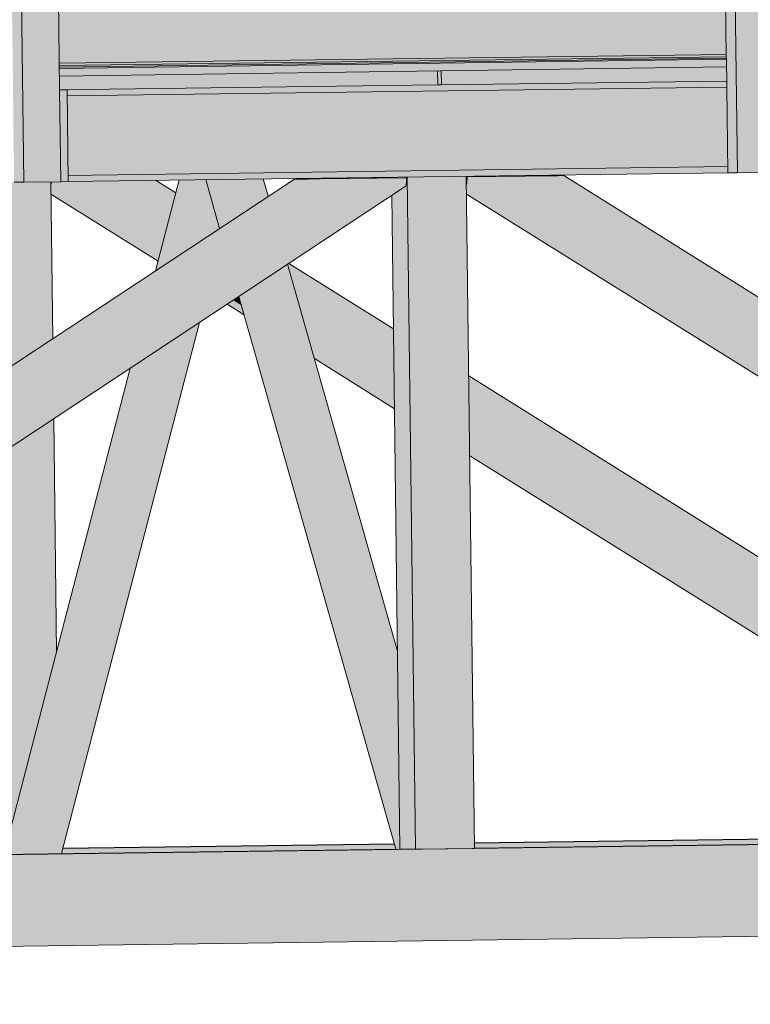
# Model space of a CAD drawing. Header units: centimetres. Extents: x -5472 to 10427, y -400 to 1902.
# Tile 71 of 91: x -4124 to -4028, y 1265 to 1394. Entities that reach past the tile are written whole.
import ezdxf

# ---------------------------------------------------------------- set-up
doc = ezdxf.new("R2010")
doc.units = ezdxf.units.CM
doc.header["$LTSCALE"] = 0.1
doc.header["$MEASUREMENT"] = 0
for name, color, linetype in [('2_kładka_IFC.K_IR', 7, 'Continuous'), ('2_stropy.K_IR', 7, 'Continuous'), ('5_opisy.K_IR', 7, 'Continuous')]:
    doc.layers.add(name, color=color, linetype=linetype)
doc.dimstyles.new('GENERATED_STYLE__3', dxfattribs={"dimtxt": 0.18, "dimasz": 18.24, "dimexe": 0.18, "dimexo": 0.0625, "dimgap": 0.09, "dimtad": 0, "dimtih": 1, "dimtoh": 1, "dimdec": 4, "dimzin": 0, "dimdsep": 46, "dimcen": 0.09, "dimadec": 0, "dimazin": 0, "dimtfac": 1, "dimtdec": 4, "dimtmove": 0, "dimatfit": 3, "dimldrblk": 'ARROWHEAD_5', "dimfxl": 1, "dimtolj": 1, "dimtzin": 0, "dimarcsym": 0})

# ---------------------------------------------------------------- blocks, each defined once
blk = doc.blocks.new('ElemPrzekroju_5_1')
at = {"layer": '2_stropy.K_IR', "linetype": 'Continuous', "lineweight": 0, "true_color": 0xe0e0e0}
blk.add_hatch(color=254, dxfattribs=at).paths.add_polyline_path([(-4118.85, 1387.75), (-4118.84, 1387.57), (-4031.47, 1388.79), (-4031.47, 1388.9)])
at = {"layer": '2_stropy.K_IR', "linetype": 'Continuous', "lineweight": 0, "true_color": 0x9e9e9e}
blk.add_hatch(color=253, dxfattribs=at).paths.add_polyline_path([(-4118.84, 1387.57), (-4031.47, 1388.79), (-4031.47, 1388.84), (-4032.13, 1388.83), (-4033.39, 1388.83), (-4031.47, 1388.86), (-4031.47, 1388.89), (-4032.17, 1388.88), (-4033.28, 1388.87), (-4035.03, 1388.85), (-4033.79, 1388.85), (-4035.86, 1388.83), (-4037.25, 1388.82), (-4044.23, 1388.73), (-4042.36, 1388.73), (-4044.43, 1388.71), (-4046.45, 1388.7), (-4048.2, 1388.68), (-4046.05, 1388.68), (-4056.04, 1388.54), (-4058.93, 1388.54), (-4060.67, 1388.51), (-4057.66, 1388.52), (-4067.64, 1388.38), (-4071.4, 1388.37), (-4073.14, 1388.35), (-4069.27, 1388.36), (-4079.25, 1388.22), (-4083.87, 1388.21), (-4085.62, 1388.19), (-4080.87, 1388.2), (-4090.86, 1388.06), (-4096.35, 1388.05), (-4098.09, 1388.02), (-4092.48, 1388.03), (-4102.47, 1387.89), (-4108.82, 1387.88), (-4110.57, 1387.86), (-4104.09, 1387.87), (-4114.08, 1387.73), (-4118.85, 1387.72), (-4118.85, 1387.7), (-4115.7, 1387.71), (-4118.85, 1387.67), (-4118.85, 1387.64), (-4039.89, 1388.74), (-4038.63, 1388.74), (-4118.84, 1387.62)])
at = {"layer": '2_stropy.K_IR', "linetype": 'Continuous', "lineweight": 0, "true_color": 0xb1b1b1}
blk.add_hatch(color=253, dxfattribs=at).paths.add_polyline_path([(-4031.47, 1388.79), (-4118.84, 1387.57), (-4118.83, 1386.57), (-4031.46, 1387.79)])
at = {"layer": '2_stropy.K_IR', "linetype": 'Continuous', "lineweight": 0, "true_color": 0x7a7a7a}
blk.add_hatch(color=8, dxfattribs=at).paths.add_polyline_path([(-4031.47, 1388.79), (-4118.84, 1387.57), (-4118.83, 1386.57), (-4031.46, 1387.79)])
at = {"layer": '2_stropy.K_IR', "color": 7, "linetype": 'Continuous', "lineweight": 0}
for p, q in [((-4118.84, 1387.57), (-4031.47, 1388.79)), ((-4031.46, 1387.79), (-4118.83, 1386.57))]:
    blk.add_line(p, q, dxfattribs=at)
blk = doc.blocks.new('ElemPrzekroju_648_1')
at = {"layer": '2_kładka_IFC.K_IR', "linetype": 'Continuous', "lineweight": 0, "true_color": 0x939393}
for points in [[(-4031.49, 1493.39), (-4032.76, 1493.37), (-4032.61, 1481.54), (-4032.53, 1481.54), (-4031.52, 1481.54), (-4031.51, 1481.24), (-4032.61, 1481.23), (-4031.74, 1411.05), (-4031.67, 1411.05), (-4030.65, 1411.05), (-4030.64, 1410.75), (-4031.74, 1410.73), (-4031.29, 1373.9), (-4030.02, 1373.9)], [(-4031.49, 1493.39), (-4032.76, 1493.37), (-4032.61, 1481.54), (-4032.53, 1481.54), (-4031.52, 1481.54), (-4031.51, 1481.24), (-4032.61, 1481.23), (-4031.74, 1411.05), (-4031.67, 1411.05), (-4030.65, 1411.05), (-4030.64, 1410.75), (-4031.74, 1410.73), (-4031.29, 1373.9), (-4030.02, 1373.9)], [(-4124.97, 1492.16), (-4126.24, 1492.14), (-4126.09, 1480.31), (-4126.01, 1480.31), (-4125, 1480.31), (-4124.99, 1480.01), (-4126.09, 1480), (-4125.23, 1409.82), (-4125.15, 1409.82), (-4124.13, 1409.82), (-4124.13, 1409.52), (-4125.22, 1409.5), (-4124.77, 1372.67), (-4123.5, 1372.67)], [(-4124.97, 1492.16), (-4126.24, 1492.14), (-4126.09, 1480.31), (-4126.01, 1480.31), (-4125, 1480.31), (-4124.99, 1480.01), (-4126.09, 1480), (-4125.23, 1409.82), (-4125.15, 1409.82), (-4124.13, 1409.82), (-4124.13, 1409.52), (-4125.22, 1409.5), (-4124.77, 1372.67), (-4123.5, 1372.67)], [(-4069.31, 1387.26), (-4069.29, 1385.42), (-4068.8, 1385.42), (-4068.83, 1387.27)], [(-4069.31, 1387.26), (-4069.29, 1385.42), (-4068.8, 1385.42), (-4068.83, 1387.27)], [(-4119.97, 1372.72), (-4119.97, 1372.37), (-4119.93, 1372.49), (-4119.9, 1372.72)], [(-4119.97, 1372.72), (-4119.97, 1372.37), (-4119.93, 1372.49), (-4119.9, 1372.72)], [(-4119.9, 1372.72), (-4119.93, 1372.49), (-4105.61, 1363.55), (-4105.54, 1363.83), (-4119.78, 1372.72)], [(-4119.9, 1372.72), (-4119.93, 1372.49), (-4105.61, 1363.55), (-4105.54, 1363.83), (-4119.78, 1372.72)], [(-4106.25, 1361.08), (-4106.19, 1361.12), (-4103.11, 1372.97), (-4103.16, 1372.97)], [(-4106.25, 1361.08), (-4106.19, 1361.12), (-4103.11, 1372.97), (-4103.16, 1372.97)], [(-4106.19, 1361.12), (-4104.21, 1362.43), (-4101.46, 1372.99), (-4103.11, 1372.97)], [(-4106.19, 1361.12), (-4104.21, 1362.43), (-4101.46, 1372.99), (-4103.11, 1372.97)], [(-4104.21, 1362.43), (-4104, 1362.57), (-4101.29, 1372.99), (-4101.46, 1372.99)], [(-4104.21, 1362.43), (-4104, 1362.57), (-4101.29, 1372.99), (-4101.46, 1372.99)], [(-4103.68, 1362.78), (-4103.3, 1363.03), (-4100.71, 1373), (-4101.02, 1372.99)], [(-4103.68, 1362.78), (-4103.3, 1363.03), (-4100.71, 1373), (-4101.02, 1372.99)], [(-4103.3, 1363.03), (-4102.92, 1363.28), (-4100.39, 1373), (-4100.71, 1373)], [(-4103.3, 1363.03), (-4102.92, 1363.28), (-4100.39, 1373), (-4100.71, 1373)], [(-4102.92, 1363.28), (-4097.87, 1366.62), (-4099.68, 1373.01), (-4100.39, 1373)], [(-4102.92, 1363.28), (-4097.87, 1366.62), (-4099.68, 1373.01), (-4100.39, 1373)], [(-4099.68, 1373.01), (-4097.87, 1366.62), (-4097.82, 1366.65), (-4099.63, 1373.01)], [(-4099.68, 1373.01), (-4097.87, 1366.62), (-4097.82, 1366.65), (-4099.63, 1373.01)], [(-4099.63, 1373.01), (-4097.82, 1366.65), (-4096.44, 1367.56), (-4098, 1373.03)], [(-4099.63, 1373.01), (-4097.82, 1366.65), (-4096.44, 1367.56), (-4098, 1373.03)], [(-4098, 1373.03), (-4096.44, 1367.56), (-4096.29, 1367.66), (-4097.82, 1373.04)], [(-4098, 1373.03), (-4096.44, 1367.56), (-4096.29, 1367.66), (-4097.82, 1373.04)], [(-4087.31, 1373.1), (-4087.32, 1373.1), (-4087.19, 1373.1), (-4087.19, 1373.11)], [(-4087.31, 1373.1), (-4087.32, 1373.1), (-4087.19, 1373.1), (-4087.19, 1373.11)], [(-4075.31, 1373.33), (-4075.31, 1373.26), (-4075.3, 1373.26), (-4075.3, 1373.24), (-4073.47, 1373.26), (-4073.37, 1373.26), (-4073.37, 1373.05), (-4073.38, 1372.69), (-4073.42, 1372.38), (-4073.48, 1372.18), (-4073.56, 1372.11), (-4075.28, 1370.97), (-4074.23, 1285.37), (-4072.19, 1285.37), (-4073.27, 1373.36)], [(-4075.31, 1373.33), (-4075.31, 1373.26), (-4075.3, 1373.26), (-4075.3, 1373.24), (-4073.47, 1373.26), (-4073.37, 1373.26), (-4073.37, 1373.05), (-4073.38, 1372.69), (-4073.42, 1372.38), (-4073.48, 1372.18), (-4073.56, 1372.11), (-4075.28, 1370.97), (-4074.23, 1285.37), (-4072.19, 1285.37), (-4073.27, 1373.36)], [(-4065.54, 1373.37), (-4065.52, 1372.37), (-4065.49, 1372.49), (-4065.45, 1372.79), (-4065.44, 1373.15), (-4065.44, 1373.37)], [(-4065.54, 1373.37), (-4065.52, 1372.37), (-4065.49, 1372.49), (-4065.45, 1372.79), (-4065.44, 1373.15), (-4065.44, 1373.37)], [(-4065.45, 1372.79), (-4065.49, 1372.49), (-4063.09, 1370.99), (-4062.94, 1371.23)], [(-4055.69, 1373.52), (-4055.65, 1373.5), (-4055.39, 1373.5), (-4055.43, 1373.52)], [(-4055.69, 1373.52), (-4055.65, 1373.5), (-4055.39, 1373.5), (-4055.43, 1373.52)], [(-4055.24, 1373.52), (-4055.43, 1373.52), (-4055.39, 1373.5), (-4055.2, 1373.5)], [(-4055.24, 1373.52), (-4055.43, 1373.52), (-4055.39, 1373.5), (-4055.2, 1373.5)], [(-4207.67, 1283.69), (-4207.42, 1283.69), (-4073.48, 1372.18), (-4073.42, 1372.38)], [(-4207.67, 1283.69), (-4207.42, 1283.69), (-4073.48, 1372.18), (-4073.42, 1372.38)], [(-4119.97, 1372.37), (-4119.97, 1372.26), (-4105.67, 1363.34), (-4105.61, 1363.55), (-4119.93, 1372.49)], [(-4119.97, 1372.37), (-4119.97, 1372.26), (-4105.67, 1363.34), (-4105.61, 1363.55), (-4119.93, 1372.49)], [(-4065.52, 1372.37), (-4065.52, 1372.26), (-3929.48, 1287.35), (-3929.09, 1287.35), (-4065.49, 1372.49)], [(-4065.52, 1372.37), (-4065.52, 1372.26), (-3929.48, 1287.35), (-3929.09, 1287.35), (-4065.49, 1372.49)], [(-4093.91, 1358.66), (-4095.29, 1357.75), (-4074.69, 1285.37), (-4074.23, 1285.38), (-4074.28, 1289.68)], [(-4093.91, 1358.66), (-4095.29, 1357.75), (-4074.69, 1285.37), (-4074.23, 1285.38), (-4074.28, 1289.68)], [(-4093.76, 1358.76), (-4093.91, 1358.66), (-4074.28, 1289.68), (-4074.29, 1290.32)], [(-4093.76, 1358.76), (-4093.91, 1358.66), (-4074.28, 1289.68), (-4074.29, 1290.32)], [(-4095.79, 1357.42), (-4095.98, 1357.29), (-4095.05, 1356.71), (-4095.13, 1357)], [(-4095.79, 1357.42), (-4095.98, 1357.29), (-4095.05, 1356.71), (-4095.13, 1357)], [(-4095.79, 1357.42), (-4095.13, 1357), (-4095.24, 1357.41), (-4095.54, 1357.59)], [(-4095.79, 1357.42), (-4095.13, 1357), (-4095.24, 1357.41), (-4095.54, 1357.59)], [(-4095.29, 1357.75), (-4095.33, 1357.72), (-4074.75, 1285.37), (-4074.69, 1285.37)], [(-4095.29, 1357.75), (-4095.33, 1357.72), (-4074.75, 1285.37), (-4074.69, 1285.37)], [(-4106.23, 1350.52), (-4123.34, 1284.73), (-4119.08, 1284.79), (-4101.11, 1353.9)], [(-4106.23, 1350.52), (-4123.34, 1284.73), (-4119.08, 1284.79), (-4101.11, 1353.9)], [(-4101.11, 1353.9), (-4119.08, 1284.79), (-4118.81, 1284.79), (-4100.78, 1354.12)], [(-4101.11, 1353.9), (-4119.08, 1284.79), (-4118.81, 1284.79), (-4100.78, 1354.12)], [(-4100.78, 1354.12), (-4118.81, 1284.79), (-4118.62, 1284.79), (-4100.56, 1354.27)], [(-4100.78, 1354.12), (-4118.81, 1284.79), (-4118.62, 1284.79), (-4100.56, 1354.27)], [(-4100.56, 1354.27), (-4118.62, 1284.79), (-4118.55, 1284.79), (-4100.48, 1354.32)], [(-4100.56, 1354.27), (-4118.62, 1284.79), (-4118.55, 1284.79), (-4100.48, 1354.32)], [(-4086.04, 1351.66), (-4085.92, 1351.26), (-4074.95, 1344.41), (-4074.96, 1344.74)], [(-4086.04, 1351.66), (-4085.92, 1351.26), (-4074.95, 1344.41), (-4074.96, 1344.74)], [(-4074.95, 1344.41), (-4085.92, 1351.26), (-4085.84, 1350.96), (-4074.95, 1344.16)], [(-4074.95, 1344.41), (-4085.92, 1351.26), (-4085.84, 1350.96), (-4074.95, 1344.16)], [(-4109.5, 1348.36), (-4125.66, 1286.23), (-4125.65, 1285.48), (-4125.14, 1285.48), (-4125.13, 1284.71), (-4124.41, 1284.72), (-4107.52, 1349.67)], [(-4109.5, 1348.36), (-4125.66, 1286.23), (-4125.65, 1285.48), (-4125.14, 1285.48), (-4125.13, 1284.71), (-4124.41, 1284.72), (-4107.52, 1349.67)], [(-4107.52, 1349.67), (-4124.41, 1284.72), (-4124.23, 1284.72), (-4107.32, 1349.81)], [(-4107.52, 1349.67), (-4124.41, 1284.72), (-4124.23, 1284.72), (-4107.32, 1349.81)], [(-4123.97, 1284.72), (-4123.65, 1284.73), (-4106.62, 1350.27), (-4107, 1350.02)], [(-4123.97, 1284.72), (-4123.65, 1284.73), (-4106.62, 1350.27), (-4107, 1350.02)], [(-4123.65, 1284.73), (-4123.34, 1284.73), (-4106.23, 1350.52), (-4106.62, 1350.27)], [(-4123.65, 1284.73), (-4123.34, 1284.73), (-4106.23, 1350.52), (-4106.62, 1350.27)], [(-4125.6, 1286.65), (-4125.66, 1286.23), (-4109.5, 1348.36), (-4109.57, 1348.32)], [(-4125.6, 1286.65), (-4125.66, 1286.23), (-4109.5, 1348.36), (-4109.57, 1348.32)], [(-4065.11, 1338.6), (-4065.1, 1338.26), (-3983.54, 1287.35), (-3983.02, 1287.36)], [(-4065.11, 1338.6), (-4065.1, 1338.26), (-3983.54, 1287.35), (-3983.02, 1287.36)], [(-4065.1, 1338.26), (-4065.1, 1338.02), (-3983.92, 1287.35), (-3983.54, 1287.35)], [(-4065.1, 1338.26), (-4065.1, 1338.02), (-3983.92, 1287.35), (-3983.54, 1287.35)]]:
    blk.add_hatch(color=252, dxfattribs=at).paths.add_polyline_path(points)
at = {"layer": '2_kładka_IFC.K_IR', "linetype": 'Continuous', "lineweight": 0, "true_color": 0xd1d1d1}
for points in [[(-4030.02, 1373.9), (-4025.18, 1373.96), (-4025.33, 1385.96), (-4026.65, 1493.45), (-4031.49, 1493.39)], [(-4123.5, 1372.67), (-4118.66, 1372.73), (-4118.81, 1384.73), (-4120.13, 1492.22), (-4124.97, 1492.16)], [(-4118.96, 1397.26), (-4118.85, 1388.26), (-4031.48, 1389.4), (-4031.59, 1398.4)], [(-4118.85, 1387.95), (-4118.85, 1387.75), (-4031.47, 1388.9), (-4031.48, 1389.1)], [(-4118.66, 1372.73), (-4117.69, 1372.75), (-4117.84, 1384.75), (-4118.81, 1384.73)], [(-4031.43, 1385.11), (-4117.83, 1383.97), (-4117.7, 1373.57), (-4031.3, 1374.71)], [(-4220.17, 1285.82), (-4220.16, 1284.75), (-4086.44, 1373.09), (-4088.06, 1373.09)], [(-4084.77, 1373.11), (-4220.05, 1283.74), (-4220.05, 1283.53), (-4208.65, 1283.68), (-4073.37, 1373.05), (-4073.37, 1373.26)], [(-4065.54, 1373.46), (-4073.27, 1373.36), (-4072.19, 1285.37), (-4064.46, 1285.47)], [(-3916.6, 1287.52), (-3916.6, 1287.73), (-4054.04, 1373.52), (-4065.44, 1373.37), (-4065.44, 1373.15), (-3928, 1287.37)], [(-4533.18, 1279.3), (-4536.43, 1267.26), (-3457.09, 1281.45), (-3457.09, 1293.45), (-3594.91, 1291.64), (-3595.26, 1290.18), (-3590.55, 1290.24), (-3590.24, 1290.24), (-3590.13, 1281.24), (-3610.44, 1280.98), (-3610.75, 1280.98), (-3610.86, 1289.98), (-3603.23, 1290.08), (-3602.88, 1291.53)]]:
    blk.add_hatch(color=254, dxfattribs=at).paths.add_polyline_path(points)
at = {"layer": '2_kładka_IFC.K_IR', "linetype": 'Continuous', "lineweight": 0, "true_color": 0xa3a3a3}
for points in [[(-4031.59, 1398.4), (-4118.96, 1397.26), (-4118.94, 1395.09), (-4034.28, 1396.2), (-4034.2, 1389.37), (-4031.48, 1389.4)], [(-4033.14, 1389.08), (-4033.14, 1388.88), (-4031.47, 1388.9), (-4031.48, 1389.1)], [(-4069.31, 1387.26), (-4118.83, 1386.57), (-4118.81, 1384.76), (-4069.29, 1385.41)], [(-4069.31, 1387.26), (-4118.83, 1386.57), (-4118.81, 1384.76), (-4069.29, 1385.41)], [(-4068.83, 1387.27), (-4068.8, 1385.42), (-4031.44, 1385.91), (-4031.46, 1387.79)], [(-4068.83, 1387.27), (-4068.8, 1385.42), (-4031.44, 1385.91), (-4031.46, 1387.79)], [(-4031.43, 1385.11), (-4034.56, 1385.07), (-4034.43, 1374.67), (-4031.3, 1374.71)], [(-4073.38, 1372.69), (-4208.11, 1283.68), (-4207.67, 1283.69), (-4073.42, 1372.38)], [(-4124.77, 1372.68), (-4127.71, 1372.64), (-4127.4, 1347.11), (-4119.72, 1352.18), (-4119.97, 1372.72), (-4123.5, 1372.67), (-4124.77, 1372.67)], [(-4124.77, 1372.68), (-4127.71, 1372.64), (-4127.4, 1347.11), (-4119.72, 1352.18), (-4119.97, 1372.72), (-4123.5, 1372.67), (-4124.77, 1372.67)], [(-4119.2, 1372.73), (-4119.78, 1372.72), (-4105.54, 1363.83), (-4105.45, 1364.15)], [(-4119.2, 1372.73), (-4119.78, 1372.72), (-4105.54, 1363.83), (-4105.45, 1364.15)], [(-4117.69, 1372.75), (-4119.2, 1372.73), (-4105.45, 1364.15), (-4103.78, 1370.58), (-4107.52, 1372.91), (-4117.7, 1372.78)], [(-4117.69, 1372.75), (-4119.2, 1372.73), (-4105.45, 1364.15), (-4103.78, 1370.58), (-4107.52, 1372.91), (-4117.7, 1372.78)], [(-4107.52, 1372.91), (-4103.78, 1370.58), (-4103.7, 1370.88), (-4106.97, 1372.92)], [(-4107.52, 1372.91), (-4103.78, 1370.58), (-4103.7, 1370.88), (-4106.97, 1372.92)], [(-4088.06, 1373.09), (-4106.54, 1360.89), (-4091.35, 1369.84), (-4086.44, 1373.09)], [(-4088.7, 1370.89), (-4087.99, 1370.98), (-4084.77, 1373.11), (-4085.34, 1373.1)], [(-4084.77, 1373.11), (-4087.99, 1370.98), (-4076.26, 1371.14), (-4073.37, 1373.05), (-4073.37, 1373.26)], [(-4086.97, 1373.11), (-4086.98, 1373.1), (-4086.71, 1373.1), (-4086.7, 1373.11)], [(-4086.97, 1373.11), (-4086.98, 1373.1), (-4086.71, 1373.1), (-4086.7, 1373.11)], [(-4086.7, 1373.11), (-4086.71, 1373.1), (-4085.7, 1373.1), (-4085.61, 1373.1), (-4085.42, 1373.11), (-4085.16, 1373.11), (-4084.87, 1373.11), (-4075.3, 1373.24), (-4075.3, 1373.26)], [(-4086.7, 1373.11), (-4086.71, 1373.1), (-4085.7, 1373.1), (-4085.61, 1373.1), (-4085.42, 1373.11), (-4085.16, 1373.11), (-4084.87, 1373.11), (-4075.3, 1373.24), (-4075.3, 1373.26)], [(-4073.37, 1373.05), (-4076.26, 1371.14), (-4075.84, 1371.06), (-4073.38, 1372.69)], [(-4073.27, 1373.36), (-4073.25, 1371.18), (-4065.51, 1371.28), (-4065.54, 1373.46)], [(-4065.54, 1373.39), (-4065.54, 1373.37), (-4055.94, 1373.49), (-4055.98, 1373.52)], [(-4065.54, 1373.39), (-4065.54, 1373.37), (-4055.94, 1373.49), (-4055.98, 1373.52)], [(-4065.44, 1373.15), (-4065.45, 1372.79), (-4062.94, 1371.23), (-4062.5, 1371.32)], [(-4054.04, 1373.52), (-4065.44, 1373.37), (-4065.44, 1373.15), (-4062.5, 1371.32), (-4050.77, 1371.47)], [(-4055.98, 1373.52), (-4055.94, 1373.49), (-4055.65, 1373.5), (-4055.69, 1373.52)], [(-4055.98, 1373.52), (-4055.94, 1373.49), (-4055.65, 1373.5), (-4055.69, 1373.52)], [(-4053.5, 1373.52), (-4054.04, 1373.52), (-4050.77, 1371.47), (-4050.09, 1371.4)], [(-4035.49, 1362.28), (-4035.45, 1361.91), (-4033.76, 1360.85), (-4033.08, 1360.78)], [(-4088.87, 1361.62), (-4088.75, 1361.2), (-4075.05, 1352.65), (-4075.06, 1353)], [(-4088.87, 1361.62), (-4088.75, 1361.2), (-4075.05, 1352.65), (-4075.06, 1353)], [(-4088.75, 1361.2), (-4086.16, 1352.11), (-4074.96, 1345.11), (-4075.05, 1352.65)], [(-4088.75, 1361.2), (-4086.16, 1352.11), (-4074.96, 1345.11), (-4075.05, 1352.65)], [(-4033.76, 1360.85), (-4035.45, 1361.91), (-4035.44, 1360.83)], [(-4095.33, 1357.72), (-4095.54, 1357.59), (-4095.24, 1357.41)], [(-4095.33, 1357.72), (-4095.54, 1357.59), (-4095.24, 1357.41)], [(-4074.96, 1345.11), (-4086.16, 1352.11), (-4086.04, 1351.66), (-4074.96, 1344.74)], [(-4074.96, 1345.11), (-4086.16, 1352.11), (-4086.04, 1351.66), (-4074.96, 1344.74)], [(-4065.21, 1346.85), (-4065.21, 1346.5), (-3971.05, 1287.73), (-3971.07, 1288.09)], [(-4065.21, 1346.85), (-4065.21, 1346.5), (-3971.05, 1287.73), (-3971.07, 1288.09)], [(-4065.21, 1346.5), (-4065.11, 1338.97), (-3982.44, 1287.37), (-3971.05, 1287.52), (-3971.05, 1287.73)], [(-4065.21, 1346.5), (-4065.11, 1338.97), (-3982.44, 1287.37), (-3971.05, 1287.52), (-3971.05, 1287.73)], [(-4127.27, 1336.63), (-4126.64, 1285.37), (-4125.14, 1285.39), (-4125.14, 1285.48), (-4125.65, 1285.48), (-4125.66, 1286.23), (-4125.6, 1286.65), (-4122.52, 1298.5), (-4119.22, 1311.2), (-4119.59, 1341.7)], [(-4127.27, 1336.63), (-4126.64, 1285.37), (-4125.14, 1285.39), (-4125.14, 1285.48), (-4125.65, 1285.48), (-4125.66, 1286.23), (-4125.6, 1286.65), (-4122.52, 1298.5), (-4119.22, 1311.2), (-4119.59, 1341.7)], [(-4065.11, 1338.97), (-4065.11, 1338.6), (-3983.02, 1287.36), (-3982.44, 1287.37)], [(-4065.11, 1338.97), (-4065.11, 1338.6), (-3983.02, 1287.36), (-3982.44, 1287.37)], [(-3969.45, 1287.43), (-4064.46, 1286.18), (-4064.46, 1285.51), (-3969.44, 1286.75)], [(-3969.45, 1287.43), (-4064.46, 1286.18), (-4064.46, 1285.51), (-3969.44, 1286.75)], [(-4118.55, 1284.79), (-4074.75, 1285.37), (-4074.94, 1286.04), (-4118.37, 1285.47)], [(-4118.55, 1284.79), (-4074.75, 1285.37), (-4074.94, 1286.04), (-4118.37, 1285.47)]]:
    blk.add_hatch(color=253, dxfattribs=at).paths.add_polyline_path(points)
at = {"layer": '2_kładka_IFC.K_IR', "linetype": 'Continuous', "lineweight": 0, "true_color": 0xf0f0f0}
for points in [[(-4118.85, 1388.26), (-4118.85, 1388.04), (-4031.48, 1389.19), (-4031.48, 1389.4)], [(-4031.43, 1385.67), (-4117.84, 1384.54), (-4117.83, 1383.97), (-4031.43, 1385.11)], [(-3916.74, 1288.6), (-3916.82, 1288.67), (-4052.78, 1373.54), (-4052.81, 1373.53)]]:
    blk.add_hatch(color=7, dxfattribs=at).paths.add_polyline_path(points)
at = {"layer": '2_kładka_IFC.K_IR', "linetype": 'Continuous', "lineweight": 0, "true_color": 0xaaaaaa}
for points in [[(-4034.2, 1389.37), (-4034.15, 1389.16), (-4031.48, 1389.19), (-4031.48, 1389.4)], [(-4034.15, 1389.16), (-4034.02, 1389.07), (-4031.48, 1389.1), (-4031.48, 1389.19)], [(-4031.48, 1389.1), (-4034.02, 1389.07), (-4033.14, 1389.08), (-4031.48, 1389.1)], [(-4118.81, 1384.76), (-4118.81, 1384.75), (-4117.84, 1384.75), (-4117.84, 1384.54), (-4031.43, 1385.67), (-4031.44, 1385.91), (-4068.8, 1385.42), (-4069.01, 1385.42), (-4069.29, 1385.41), (-4069.29, 1385.41)], [(-4118.81, 1384.76), (-4118.81, 1384.75), (-4117.84, 1384.75), (-4117.84, 1384.54), (-4031.43, 1385.67), (-4031.44, 1385.91), (-4068.8, 1385.42), (-4069.01, 1385.42), (-4069.29, 1385.41), (-4069.29, 1385.41)], [(-4117.84, 1384.54), (-4117.84, 1384.21), (-4034.62, 1385.3), (-4034.56, 1385.07), (-4031.43, 1385.11), (-4031.43, 1385.67)], [(-4069.29, 1385.42), (-4069.29, 1385.41), (-4069.01, 1385.42)], [(-4069.29, 1385.42), (-4069.29, 1385.41), (-4069.01, 1385.42)], [(-4117.7, 1373.57), (-4117.7, 1373.01), (-4031.29, 1374.14), (-4031.3, 1374.71)], [(-4097.24, 1373.04), (-4097.56, 1373.04), (-4096.07, 1367.8), (-4095.8, 1367.98)], [(-4092.14, 1373.11), (-4092.21, 1373.11), (-4091.55, 1370.79), (-4091.49, 1370.83)], [(-4086.44, 1373.09), (-4091.35, 1369.84), (-4090.52, 1370.27), (-4086.25, 1373.09)], [(-4086.25, 1373.09), (-4090.52, 1370.27), (-4089.58, 1370.64), (-4085.86, 1373.1)], [(-4089.58, 1370.64), (-4088.7, 1370.89), (-4085.34, 1373.1), (-4085.86, 1373.1)], [(-4086.8, 1373.11), (-4087.35, 1373.1), (-4087.78, 1373.1), (-4088.03, 1373.09), (-4088.06, 1373.09), (-4086.44, 1373.09), (-4086.25, 1373.09), (-4085.86, 1373.1), (-4085.34, 1373.1), (-4084.77, 1373.11), (-4073.37, 1373.26), (-4073.47, 1373.26), (-4084.87, 1373.11), (-4085.16, 1373.11), (-4085.42, 1373.11), (-4085.61, 1373.1), (-4085.7, 1373.1), (-4087.33, 1373.1), (-4087.31, 1373.1), (-4087.19, 1373.11), (-4086.97, 1373.11), (-4086.7, 1373.11), (-4075.3, 1373.26), (-4075.4, 1373.26)], [(-4086.8, 1373.11), (-4087.35, 1373.1), (-4087.78, 1373.1), (-4088.03, 1373.09), (-4088.06, 1373.09), (-4086.44, 1373.09), (-4086.25, 1373.09), (-4085.86, 1373.1), (-4085.34, 1373.1), (-4084.77, 1373.11), (-4073.37, 1373.26), (-4073.47, 1373.26), (-4084.87, 1373.11), (-4085.16, 1373.11), (-4085.42, 1373.11), (-4085.61, 1373.1), (-4085.7, 1373.1), (-4087.33, 1373.1), (-4087.31, 1373.1), (-4087.19, 1373.11), (-4086.97, 1373.11), (-4086.7, 1373.11), (-4075.3, 1373.26), (-4075.4, 1373.26)], [(-4065.54, 1373.39), (-4065.54, 1373.39), (-4055.98, 1373.52), (-4055.69, 1373.52), (-4055.43, 1373.52), (-4055.24, 1373.52), (-4055.14, 1373.53), (-4053.51, 1373.53), (-4053.53, 1373.52), (-4053.66, 1373.52), (-4053.87, 1373.52), (-4054.14, 1373.52), (-4065.54, 1373.37), (-4065.44, 1373.37), (-4054.04, 1373.52), (-4053.5, 1373.52), (-4053.07, 1373.53), (-4052.81, 1373.53), (-4052.78, 1373.54), (-4054.41, 1373.54), (-4054.6, 1373.53), (-4054.98, 1373.53), (-4055.5, 1373.52), (-4056.08, 1373.52)], [(-4065.54, 1373.39), (-4065.54, 1373.39), (-4055.98, 1373.52), (-4055.69, 1373.52), (-4055.43, 1373.52), (-4055.24, 1373.52), (-4055.14, 1373.53), (-4053.51, 1373.53), (-4053.53, 1373.52), (-4053.66, 1373.52), (-4053.87, 1373.52), (-4054.14, 1373.52), (-4065.54, 1373.37), (-4065.44, 1373.37), (-4054.04, 1373.52), (-4053.5, 1373.52), (-4053.07, 1373.53), (-4052.81, 1373.53), (-4052.78, 1373.54), (-4054.41, 1373.54), (-4054.6, 1373.53), (-4054.98, 1373.53), (-4055.5, 1373.52), (-4056.08, 1373.52)], [(-4075.51, 1314.43), (-4075.37, 1314.17), (-4088.96, 1361.93), (-4089.02, 1361.89)], [(-4093.54, 1358.91), (-4081.23, 1315.63), (-4080.94, 1315.73), (-4093.27, 1359.08)], [(-4078.28, 1305.27), (-4074.3, 1291.29), (-4074.31, 1292.46), (-4077.83, 1304.81)], [(-4064.46, 1286.22), (-4064.46, 1286.18), (-3969.45, 1287.43), (-3969.45, 1287.44), (-3970.95, 1287.42), (-3972.98, 1287.42), (-3972.98, 1287.42)], [(-4064.46, 1286.22), (-4064.46, 1286.18), (-3969.45, 1287.43), (-3969.45, 1287.44), (-3970.95, 1287.42), (-3972.98, 1287.42), (-3972.98, 1287.42)], [(-4118.37, 1285.47), (-4074.94, 1286.04), (-4074.95, 1286.08), (-4118.36, 1285.51)], [(-4118.37, 1285.47), (-4074.94, 1286.04), (-4074.95, 1286.08), (-4118.36, 1285.51)], [(-4078.06, 1285.33), (-4072.19, 1285.37), (-4074.23, 1285.37), (-4074.23, 1285.38)]]:
    blk.add_hatch(color=253, dxfattribs=at).paths.add_polyline_path(points)
at = {"layer": '2_kładka_IFC.K_IR', "linetype": 'Continuous', "lineweight": 0, "true_color": 0xf8f8f8}
for points in [[(-4118.85, 1388.04), (-4118.85, 1387.96), (-4031.48, 1389.1), (-4031.48, 1389.19)], [(-4096.93, 1373.05), (-4097.24, 1373.04), (-4095.8, 1367.98), (-4095.53, 1368.16)], [(-4092.4, 1373.11), (-4091.71, 1370.69), (-4091.55, 1370.79), (-4092.21, 1373.11)], [(-3916.62, 1288.09), (-3916.67, 1288.4), (-4053.07, 1373.53), (-4053.5, 1373.52)], [(-4089.18, 1361.79), (-4074.53, 1310.33), (-4074.54, 1311.01), (-4089.02, 1361.89)], [(-4093, 1359.26), (-4093.27, 1359.08), (-4074.31, 1292.46), (-4074.33, 1293.63)]]:
    blk.add_hatch(color=7, dxfattribs=at).paths.add_polyline_path(points)
at = {"layer": '2_kładka_IFC.K_IR', "linetype": 'Continuous', "lineweight": 0, "true_color": 0xe8e8e8}
for points in [[(-4118.85, 1387.96), (-4118.85, 1387.95), (-4031.48, 1389.1), (-4031.48, 1389.1)], [(-4118.81, 1384.75), (-4118.81, 1384.73), (-4117.84, 1384.75)], [(-4220.16, 1284.63), (-4220.16, 1284.52), (-4220.12, 1284.41), (-4085.86, 1373.1), (-4086.25, 1373.09)], [(-4220.12, 1284.41), (-4220.07, 1284.1), (-4085.34, 1373.1), (-4085.86, 1373.1)], [(-4523.77, 1279.47), (-4536.23, 1279.3), (-4533.18, 1279.3), (-3602.88, 1291.53), (-3602.88, 1291.54), (-3605.12, 1291.51), (-3607.16, 1291.51), (-3607.16, 1291.52), (-3753.08, 1289.6), (-3753.08, 1289.57), (-3760.81, 1289.46), (-3762.85, 1289.46), (-3762.85, 1289.47), (-3908.77, 1287.55), (-3908.77, 1287.52), (-3916.5, 1287.42), (-3918.54, 1287.42), (-3918.54, 1287.42), (-4064.46, 1285.51), (-4064.46, 1285.47), (-4072.19, 1285.37), (-4074.23, 1285.37), (-4074.23, 1285.38), (-4220.15, 1283.46), (-4220.14, 1283.43), (-4227.88, 1283.32), (-4229.92, 1283.32), (-4229.92, 1283.33), (-4375.83, 1281.41), (-4375.83, 1281.38), (-4383.57, 1281.28), (-4385.61, 1281.28), (-4385.61, 1281.28), (-4518.88, 1279.53), (-4518.92, 1279.5), (-4518.96, 1279.5), (-4519.21, 1279.49), (-4519.64, 1279.49), (-4520.19, 1279.48), (-4521.74, 1279.46), (-4521.84, 1279.46), (-4521.84, 1279.48), (-4522.12, 1279.48), (-4523.67, 1279.46), (-4523.77, 1279.46)]]:
    blk.add_hatch(color=254, dxfattribs=at).paths.add_polyline_path(points)
at = {"layer": '2_kładka_IFC.K_IR', "linetype": 'Continuous', "lineweight": 0, "true_color": 0x9b9b9b}
for points in [[(-4031.29, 1374.14), (-4117.7, 1373.01), (-4117.7, 1372.78), (-4031.29, 1373.91)], [(-4031.29, 1374.14), (-4117.7, 1373.01), (-4117.7, 1372.78), (-4031.29, 1373.91)], [(-4034.43, 1374.67), (-4034.56, 1374.1), (-4031.29, 1374.14), (-4031.3, 1374.71)], [(-4104, 1362.57), (-4103.68, 1362.78), (-4101.02, 1372.99), (-4101.29, 1372.99)], [(-4104, 1362.57), (-4103.68, 1362.78), (-4101.02, 1372.99), (-4101.29, 1372.99)], [(-4097.56, 1373.04), (-4097.82, 1373.04), (-4096.29, 1367.66), (-4096.07, 1367.8)], [(-4087.33, 1373.1), (-4087.32, 1373.1), (-4087.31, 1373.1)], [(-4087.33, 1373.1), (-4087.32, 1373.1), (-4087.31, 1373.1)], [(-4087.19, 1373.11), (-4087.19, 1373.1), (-4086.98, 1373.1), (-4086.97, 1373.11)], [(-4087.19, 1373.11), (-4087.19, 1373.1), (-4086.98, 1373.1), (-4086.97, 1373.11)], [(-4075.84, 1371.06), (-4075.78, 1370.82), (-4073.42, 1372.38), (-4073.38, 1372.69)], [(-3929.09, 1287.35), (-3928.57, 1287.36), (-4065.45, 1372.79), (-4065.49, 1372.49)], [(-4055.14, 1373.53), (-4055.24, 1373.52), (-4055.2, 1373.5), (-4055.11, 1373.5)], [(-4055.14, 1373.53), (-4055.24, 1373.52), (-4055.2, 1373.5), (-4055.11, 1373.5)], [(-4055.14, 1373.53), (-4055.11, 1373.5), (-4054.14, 1373.52), (-4053.87, 1373.52), (-4053.66, 1373.52), (-4053.53, 1373.52), (-4053.51, 1373.53)], [(-4055.14, 1373.53), (-4055.11, 1373.5), (-4054.14, 1373.52), (-4053.87, 1373.52), (-4053.66, 1373.52), (-4053.53, 1373.52), (-4053.51, 1373.53)], [(-4207.42, 1283.69), (-4207.39, 1283.7), (-4073.56, 1372.11), (-4073.48, 1372.18)], [(-4207.42, 1283.69), (-4207.39, 1283.7), (-4073.56, 1372.11), (-4073.48, 1372.18)], [(-4119.97, 1372.26), (-4119.97, 1372.14), (-4105.69, 1363.23), (-4105.67, 1363.34)], [(-4119.97, 1372.26), (-4119.97, 1372.14), (-4105.69, 1363.23), (-4105.67, 1363.34)], [(-4105.69, 1363.23), (-4119.97, 1372.14), (-4119.95, 1371.12), (-4105.92, 1362.36)], [(-4105.69, 1363.23), (-4119.97, 1372.14), (-4119.95, 1371.12), (-4105.92, 1362.36)], [(-4065.52, 1372.26), (-4065.52, 1372.14), (-3929.67, 1287.35), (-3929.48, 1287.35)], [(-4065.52, 1372.26), (-4065.52, 1372.14), (-3929.67, 1287.35), (-3929.48, 1287.35)], [(-4065.52, 1372.14), (-4065.51, 1371.12), (-3931.3, 1287.35), (-3929.67, 1287.35)], [(-4065.52, 1372.14), (-4065.51, 1371.12), (-3931.3, 1287.35), (-3929.67, 1287.35)], [(-4093.76, 1358.76), (-4081.44, 1315.45), (-4081.23, 1315.63), (-4093.54, 1358.91)], [(-4096.08, 1357.23), (-4096.87, 1356.71), (-4094.65, 1355.33), (-4095, 1356.56)], [(-4096.08, 1357.23), (-4096.87, 1356.71), (-4094.65, 1355.33), (-4095, 1356.56)], [(-4095.98, 1357.29), (-4096.08, 1357.23), (-4095, 1356.56), (-4095.05, 1356.71)], [(-4095.98, 1357.29), (-4096.08, 1357.23), (-4095, 1356.56), (-4095.05, 1356.71)], [(-4085.84, 1350.96), (-4085.8, 1350.81), (-4074.95, 1344.04), (-4074.95, 1344.16)], [(-4085.84, 1350.96), (-4085.8, 1350.81), (-4074.95, 1344.04), (-4074.95, 1344.16)], [(-4074.95, 1344.04), (-4085.8, 1350.81), (-4085.44, 1349.58), (-4074.94, 1343.02)], [(-4074.95, 1344.04), (-4085.8, 1350.81), (-4085.44, 1349.58), (-4074.94, 1343.02)], [(-4124.23, 1284.72), (-4123.97, 1284.72), (-4107, 1350.02), (-4107.32, 1349.81)], [(-4124.23, 1284.72), (-4123.97, 1284.72), (-4107, 1350.02), (-4107.32, 1349.81)], [(-3983.92, 1287.35), (-4065.1, 1338.02), (-4065.1, 1337.9), (-3984.11, 1287.35)], [(-3983.92, 1287.35), (-4065.1, 1338.02), (-4065.1, 1337.9), (-3984.11, 1287.35)], [(-4065.1, 1337.9), (-4065.09, 1336.87), (-3985.74, 1287.35), (-3984.11, 1287.35)], [(-4065.1, 1337.9), (-4065.09, 1336.87), (-3985.74, 1287.35), (-3984.11, 1287.35)], [(-4078.57, 1305.38), (-4074.29, 1290.32), (-4074.3, 1291.29), (-4078.28, 1305.27)]]:
    blk.add_hatch(color=253, dxfattribs=at).paths.add_polyline_path(points)
at = {"layer": '2_kładka_IFC.K_IR', "linetype": 'Continuous', "lineweight": 0, "true_color": 0xd9d9d9}
for points in [[(-4220.16, 1284.75), (-4220.16, 1284.63), (-4086.25, 1373.09), (-4086.44, 1373.09)], [(-4220.07, 1284.1), (-4220.05, 1283.74), (-4084.77, 1373.11), (-4085.34, 1373.1)]]:
    blk.add_hatch(color=254, dxfattribs=at).paths.add_polyline_path(points)
at = {"layer": '2_kładka_IFC.K_IR', "linetype": 'Continuous', "lineweight": 0, "true_color": 0xc2c2c2}
for points in [[(-4073.37, 1373.05), (-4208.65, 1283.68), (-4208.11, 1283.68), (-4073.38, 1372.69)], [(-3928.57, 1287.36), (-3928, 1287.37), (-4065.44, 1373.15), (-4065.45, 1372.79)]]:
    blk.add_hatch(color=9, dxfattribs=at).paths.add_polyline_path(points)
at = {"layer": '2_kładka_IFC.K_IR', "linetype": 'Continuous', "lineweight": 0, "true_color": 0xb2b2b2}
for points in [[(-4106.97, 1372.92), (-4103.7, 1370.88), (-4103.64, 1371.12), (-4106.54, 1372.92)], [(-4106.97, 1372.92), (-4103.7, 1370.88), (-4103.64, 1371.12), (-4106.54, 1372.92)], [(-4106.28, 1372.93), (-4106.54, 1372.92), (-4103.64, 1371.12), (-4103.61, 1371.25)], [(-4106.28, 1372.93), (-4106.54, 1372.92), (-4103.64, 1371.12), (-4103.61, 1371.25)], [(-4106.28, 1372.93), (-4103.61, 1371.25), (-4103.6, 1371.27), (-4106.25, 1372.93)], [(-4106.28, 1372.93), (-4103.61, 1371.25), (-4103.6, 1371.27), (-4106.25, 1372.93)], [(-4096.93, 1373.05), (-4097.24, 1373.04), (-4095.8, 1367.98), (-4095.53, 1368.16)], [(-4096.93, 1373.05), (-4095.53, 1368.16), (-4091.94, 1370.53), (-4092.67, 1373.1)], [(-4092.67, 1373.1), (-4091.94, 1370.53), (-4091.71, 1370.69), (-4092.4, 1373.11)], [(-4092.4, 1373.11), (-4091.71, 1370.69), (-4091.55, 1370.79), (-4092.21, 1373.11)], [(-4053.07, 1373.53), (-4053.5, 1373.52), (-4050.09, 1371.4), (-4049.29, 1371.17)], [(-4052.81, 1373.53), (-4053.07, 1373.53), (-4049.29, 1371.17), (-4048.48, 1370.83)], [(-4052.78, 1373.54), (-4052.81, 1373.53), (-4048.48, 1370.83), (-4047.78, 1370.42)], [(-4035.93, 1363.02), (-4035.75, 1362.88), (-4031.46, 1360.21), (-4030.77, 1359.8)], [(-4031.46, 1360.21), (-4035.75, 1362.88), (-4035.6, 1362.63), (-4032.27, 1360.55)], [(-4035.6, 1362.63), (-4035.49, 1362.28), (-4033.08, 1360.78), (-4032.27, 1360.55)], [(-4080.61, 1315.71), (-4076.07, 1314.75), (-4089.41, 1361.64), (-4093, 1359.26)], [(-4076.07, 1314.75), (-4075.76, 1314.63), (-4089.18, 1361.79), (-4089.41, 1361.64)], [(-4075.76, 1314.63), (-4075.51, 1314.43), (-4089.02, 1361.89), (-4089.18, 1361.79)], [(-4088.95, 1361.94), (-4088.96, 1361.93), (-4088.87, 1361.62), (-4075.06, 1353), (-4075.06, 1353.28)], [(-4088.95, 1361.94), (-4088.96, 1361.93), (-4088.87, 1361.62), (-4075.06, 1353), (-4075.06, 1353.28)], [(-4088.82, 1362.02), (-4088.95, 1361.94), (-4075.06, 1353.28), (-4075.06, 1353.44)], [(-4088.82, 1362.02), (-4088.95, 1361.94), (-4075.06, 1353.28), (-4075.06, 1353.44)], [(-4088.8, 1362.04), (-4088.82, 1362.02), (-4075.06, 1353.44), (-4075.06, 1353.46)], [(-4088.8, 1362.04), (-4088.82, 1362.02), (-4075.06, 1353.44), (-4075.06, 1353.46)], [(-4093.27, 1359.08), (-4080.94, 1315.73), (-4080.61, 1315.71), (-4093, 1359.26)], [(-4065.22, 1347.31), (-4065.22, 1347.29), (-3971.19, 1288.6), (-3971.26, 1288.67)], [(-4065.22, 1347.31), (-4065.22, 1347.29), (-3971.19, 1288.6), (-3971.26, 1288.67)], [(-3971.19, 1288.6), (-4065.22, 1347.29), (-4065.21, 1347.13), (-3971.12, 1288.4)], [(-3971.19, 1288.6), (-4065.22, 1347.29), (-4065.21, 1347.13), (-3971.12, 1288.4)], [(-3971.12, 1288.4), (-4065.21, 1347.13), (-4065.21, 1346.85), (-3971.07, 1288.09)], [(-3971.12, 1288.4), (-4065.21, 1347.13), (-4065.21, 1346.85), (-3971.07, 1288.09)], [(-4077.83, 1304.81), (-4074.31, 1292.46), (-4074.33, 1293.63), (-4077.3, 1304.06)], [(-4077.3, 1304.06), (-4074.33, 1293.63), (-4074.4, 1299.57)]]:
    blk.add_hatch(color=253, dxfattribs=at).paths.add_polyline_path(points)
at = {"layer": '2_kładka_IFC.K_IR', "linetype": 'Continuous', "lineweight": 0, "true_color": 0xbababa}
for points in [[(-4097.56, 1373.04), (-4097.82, 1373.04), (-4096.29, 1367.66), (-4096.07, 1367.8)], [(-4093.54, 1358.91), (-4093.76, 1358.76), (-4074.29, 1290.32), (-4074.3, 1291.29)]]:
    blk.add_hatch(color=9, dxfattribs=at).paths.add_polyline_path(points)
at = {"layer": '2_kładka_IFC.K_IR', "linetype": 'Continuous', "lineweight": 0, "true_color": 0xe1e1e1}
for points in [[(-4097.24, 1373.04), (-4097.56, 1373.04), (-4096.07, 1367.8), (-4095.8, 1367.98)], [(-4092.14, 1373.11), (-4092.21, 1373.11), (-4091.55, 1370.79), (-4091.49, 1370.83)], [(-3916.6, 1287.73), (-3916.62, 1288.09), (-4053.5, 1373.52), (-4054.04, 1373.52)], [(-4089.02, 1361.89), (-4074.54, 1311.01), (-4074.55, 1311.28), (-4088.96, 1361.93)], [(-4093.27, 1359.08), (-4093.54, 1358.91), (-4074.3, 1291.29), (-4074.31, 1292.46)]]:
    blk.add_hatch(color=254, dxfattribs=at).paths.add_polyline_path(points)
at = {"layer": '2_kładka_IFC.K_IR', "linetype": 'Continuous', "lineweight": 0, "true_color": 0xffffff}
for points in [[(-4096.93, 1373.05), (-4095.53, 1368.16), (-4091.94, 1370.53), (-4092.67, 1373.1)], [(-4092.67, 1373.1), (-4091.94, 1370.53), (-4091.71, 1370.69), (-4092.4, 1373.11)], [(-3916.67, 1288.4), (-3916.74, 1288.6), (-4052.81, 1373.53), (-4053.07, 1373.53)], [(-4093, 1359.26), (-4074.33, 1293.63), (-4074.52, 1309.32), (-4089.41, 1361.64)], [(-4089.41, 1361.64), (-4074.52, 1309.32), (-4074.53, 1310.33), (-4089.18, 1361.79)]]:
    blk.add_hatch(color=7, dxfattribs=at).paths.add_polyline_path(points)
at = {"layer": '2_kładka_IFC.K_IR', "color": 7, "linetype": 'Continuous', "lineweight": 15}
for p, q in [((-4031.49, 1493.39), (-4030.02, 1373.9)), ((-4124.97, 1492.16), (-4123.5, 1372.67)), ((-4120.13, 1492.22), (-4118.81, 1384.73)), ((-4031.59, 1398.7), (-4031.48, 1389.1)), ((-4031.48, 1389.4), (-4118.85, 1388.26)), ((-4031.48, 1389.1), (-4118.85, 1387.96)), ((-4031.48, 1389.1), (-4118.85, 1387.95)), ((-4031.47, 1388.9), (-4118.85, 1387.75)), ((-4031.47, 1388.9), (-4031.48, 1389.1)), ((-4031.47, 1388.9), (-4031.29, 1373.9)), ((-4069.29, 1385.41), (-4069.31, 1387.26)), ((-4068.8, 1385.42), (-4068.83, 1387.27)), ((-4118.81, 1384.76), (-4069.29, 1385.41)), ((-4069.29, 1385.42), (-4069.01, 1385.42)), ((-4069.29, 1385.41), (-4069.01, 1385.42)), ((-4069.01, 1385.42), (-4068.8, 1385.42)), ((-4068.8, 1385.42), (-4031.44, 1385.91)), ((-4117.84, 1384.75), (-4118.81, 1384.75)), ((-4117.84, 1384.75), (-4118.81, 1384.73)), ((-4118.66, 1372.73), (-4118.81, 1384.73)), ((-4117.69, 1372.75), (-4117.84, 1384.75)), ((-4117.83, 1383.97), (-4031.43, 1385.11)), ((-4117.7, 1373.57), (-4031.3, 1374.71)), ((-4117.7, 1372.78), (-4031.29, 1373.91)), ((-4030.02, 1373.9), (-4031.29, 1373.9)), ((-4025.18, 1373.96), (-4030.02, 1373.9)), ((-4220.17, 1285.82), (-4088.06, 1373.09)), ((-4123.5, 1372.67), (-4124.77, 1372.67)), ((-4118.66, 1372.73), (-4123.5, 1372.67)), ((-4119.97, 1372.72), (-4119.72, 1352.18)), ((-4119.9, 1372.72), (-4119.93, 1372.49)), ((-4117.69, 1372.75), (-4118.66, 1372.73)), ((-4103.16, 1372.97), (-4106.25, 1361.08)), ((-4106.25, 1372.93), (-4103.6, 1371.27)), ((-4097.87, 1366.62), (-4099.68, 1373.01)), ((-4091.49, 1370.83), (-4092.14, 1373.11)), ((-4088.06, 1373.09), (-4088.03, 1373.09)), ((-4086.44, 1373.09), (-4088.06, 1373.09)), ((-4088.03, 1373.09), (-4087.78, 1373.1)), ((-4087.78, 1373.1), (-4087.35, 1373.1)), ((-4087.35, 1373.1), (-4086.8, 1373.11)), ((-4087.33, 1373.1), (-4087.31, 1373.1)), ((-4085.7, 1373.1), (-4087.33, 1373.1)), ((-4087.31, 1373.1), (-4087.19, 1373.11)), ((-4087.19, 1373.11), (-4086.97, 1373.11)), ((-4086.97, 1373.11), (-4086.7, 1373.11)), ((-4086.8, 1373.11), (-4075.4, 1373.26)), ((-4086.7, 1373.11), (-4075.3, 1373.26)), ((-4086.44, 1373.09), (-4086.25, 1373.09)), ((-4086.25, 1373.09), (-4085.86, 1373.1)), ((-4085.86, 1373.1), (-4085.34, 1373.1)), ((-4085.7, 1373.1), (-4085.61, 1373.1)), ((-4085.61, 1373.1), (-4085.42, 1373.11)), ((-4085.42, 1373.11), (-4085.16, 1373.11)), ((-4085.34, 1373.1), (-4084.77, 1373.11)), ((-4085.16, 1373.11), (-4084.87, 1373.11)), ((-4084.87, 1373.11), (-4073.47, 1373.26)), ((-4084.77, 1373.11), (-4073.37, 1373.26)), ((-4075.3, 1373.26), (-4075.4, 1373.26)), ((-4075.31, 1373.33), (-4075.31, 1373.26)), ((-4075.3, 1373.24), (-4075.3, 1373.26)), ((-4073.37, 1373.26), (-4073.47, 1373.26)), ((-4073.42, 1372.38), (-4073.38, 1372.69)), ((-4073.38, 1372.69), (-4073.37, 1373.05)), ((-4073.37, 1373.05), (-4073.37, 1373.26)), ((-4073.27, 1373.36), (-4072.19, 1285.37)), ((-4065.54, 1373.39), (-4056.08, 1373.52)), ((-4065.54, 1373.39), (-4055.98, 1373.52)), ((-4065.54, 1373.37), (-4054.14, 1373.52)), ((-4065.54, 1373.46), (-4064.46, 1285.47)), ((-4065.44, 1373.37), (-4065.54, 1373.37)), ((-4065.45, 1372.79), (-4065.49, 1372.49)), ((-4065.44, 1373.15), (-4065.45, 1372.79)), ((-4065.44, 1373.37), (-4054.04, 1373.52)), ((-4065.44, 1373.37), (-4065.44, 1373.15)), ((-4056.08, 1373.52), (-4055.5, 1373.52)), ((-4055.98, 1373.52), (-4055.69, 1373.52)), ((-4055.69, 1373.52), (-4055.43, 1373.52)), ((-4055.5, 1373.52), (-4054.98, 1373.53)), ((-4055.43, 1373.52), (-4055.24, 1373.52)), ((-4055.24, 1373.52), (-4055.14, 1373.53)), ((-4053.53, 1373.53), (-4055.14, 1373.53)), ((-4054.98, 1373.53), (-4054.6, 1373.53)), ((-4054.6, 1373.53), (-4054.41, 1373.54)), ((-4052.78, 1373.54), (-4054.41, 1373.54)), ((-4054.14, 1373.52), (-4053.87, 1373.52)), ((-4054.04, 1373.52), (-4053.5, 1373.52)), ((-4053.87, 1373.52), (-4053.66, 1373.52)), ((-4053.66, 1373.52), (-4053.53, 1373.52)), ((-4053.53, 1373.52), (-4053.51, 1373.53)), ((-4053.5, 1373.52), (-4053.07, 1373.53)), ((-4053.07, 1373.53), (-4052.81, 1373.53)), ((-4052.81, 1373.53), (-4052.78, 1373.54)), ((-4052.78, 1373.54), (-3916.82, 1288.67)), ((-4207.39, 1283.7), (-4073.56, 1372.11)), ((-4119.93, 1372.49), (-4119.97, 1372.37)), ((-4073.56, 1372.11), (-4073.48, 1372.18)), ((-4073.48, 1372.18), (-4073.42, 1372.38)), ((-4065.49, 1372.49), (-4065.52, 1372.37)), ((-4119.95, 1371.12), (-4105.92, 1362.36)), ((-4075.28, 1370.97), (-4074.23, 1285.37)), ((-4065.51, 1371.12), (-3931.3, 1287.35)), ((-4074.55, 1311.28), (-4088.96, 1361.93)), ((-4088.8, 1362.04), (-4075.06, 1353.46)), ((-4074.75, 1285.37), (-4095.33, 1357.72)), ((-4096.87, 1356.71), (-4094.65, 1355.33)), ((-4100.48, 1354.32), (-4118.55, 1284.79)), ((-4085.44, 1349.58), (-4074.94, 1343.02)), ((-4109.57, 1348.32), (-4125.6, 1286.65)), ((-4065.22, 1347.31), (-3971.26, 1288.67)), ((-4119.59, 1341.7), (-4119.22, 1311.2)), ((-4065.09, 1336.87), (-3985.74, 1287.35)), ((-4533.18, 1279.3), (-3602.88, 1291.53)), ((-4064.46, 1286.18), (-3969.45, 1287.43)), ((-4064.46, 1285.51), (-3918.54, 1287.42)), ((-4064.46, 1286.22), (-3972.98, 1287.42)), ((-4220.15, 1283.46), (-4074.23, 1285.38)), ((-4118.38, 1285.47), (-4074.94, 1286.04)), ((-4118.37, 1285.51), (-4074.95, 1286.08)), ((-4072.19, 1285.37), (-4074.23, 1285.37)), ((-4064.46, 1285.47), (-4072.19, 1285.37)), ((-4536.43, 1267.26), (-3457.09, 1281.45))]:
    blk.add_line(p, q, dxfattribs=at)
blk = doc.blocks.new('ARROWHEAD_5')
at = {"linetype": 'Continuous', "lineweight": 0}
blk.add_hatch(color=0, dxfattribs=at).paths.add_polyline_path([(-1, 0.2679), (0, 0), (-1, -0.2679)])
at = {"color": 0, "linetype": 'Continuous', "lineweight": 0}
blk.add_line((0, 0), (-1, 0), dxfattribs=at)

msp = doc.modelspace()

# ---------------------------------------------------------------- block references
at = {"layer": '2_kładka_IFC.K_IR', "lineweight": 0}
msp.add_blockref('ElemPrzekroju_648_1', (0, 0), dxfattribs=at)
at = {"layer": '2_stropy.K_IR', "lineweight": 0}
msp.add_blockref('ElemPrzekroju_5_1', (0, 0), dxfattribs=at)

# ---------------------------------------------------------------- leaders
at = {"layer": '5_opisy.K_IR', "color": 7, "linetype": 'Continuous', "lineweight": 0, "annotation_type": 0, "has_hookline": 1, "hookline_direction": 0, "text_width": 367.94}
msp.add_leader([(-4380.44, 1520.62), (-4130.64, 1181.59), (-4105.34, 1181.59)], dimstyle='GENERATED_STYLE__3', dxfattribs=at)

doc.saveas('drawing.dxf')
